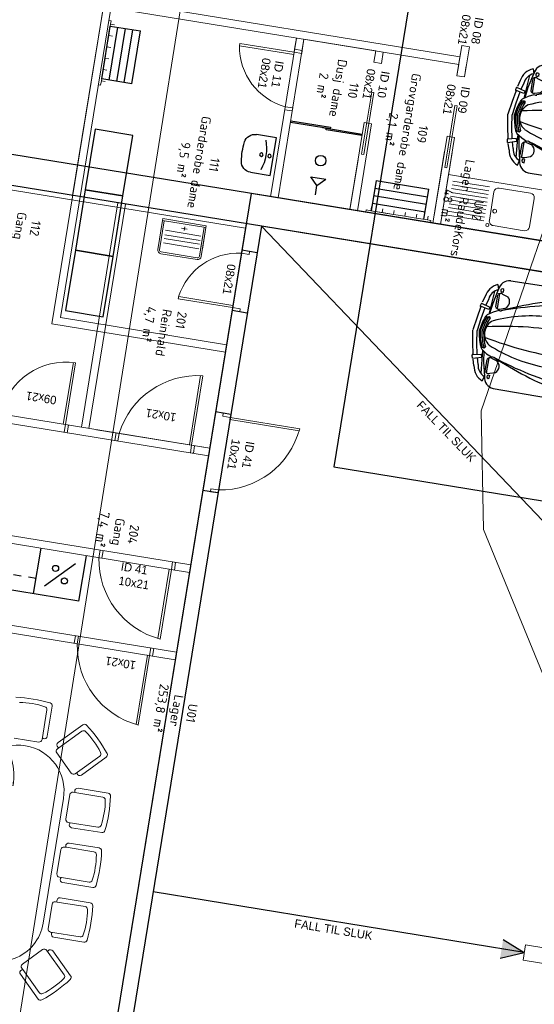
# Model space of a CAD drawing. Header units: metres. Extents: x 0 to 385757, y 0 to 6885278.
# Tile 62 of 108: x 308675 to 308682, y 6884457 to 6884470. Entities that reach past the tile are written whole.
import ezdxf

# ---------------------------------------------------------------- set-up
doc = ezdxf.new("R2010")
doc.units = ezdxf.units.M
doc.linetypes.add('DASHED', pattern=[19.05, 12.7, -6.35])
for name, color, linetype in [('01-Raude Kors', 21, 'Continuous'), ('1', 1, 'Continuous'), ('A315S', 150, 'Continuous'), ('Biler', 252, 'Continuous'), ('Innredning', 174, 'Continuous'), ('RP_SYMBOLER', 7, 'Continuous'), ('teikne', 7, 'Continuous'), ('Tekst', 250, 'Continuous')]:
    doc.layers.add(name, color=color, linetype=linetype)
for name, color, linetype, lineweight in [('315-Utstyr for sanitærinstallasjoner', 150, 'Continuous', 9), ('_Hjelpelinjer', 7, 'Continuous', 0), ('Doors', 5, 'Continuous', 20), ('Fittings_ Innréttingar', 8, 'Continuous', 15), ('HREINL', 8, 'Continuous', 15), ('inside wall', 1, 'Continuous', 20), ('K--DI---Høydekurve-KURVE', 8, 'Continuous', 9), ('K--DI---Mønelinje-HUSDIV', 8, 'Continuous', 9)]:
    doc.layers.add(name, color=color, linetype=linetype, lineweight=lineweight)
doc.styles.get("Standard").update_dxf_attribs({"font": 'isocpeur.ttf'})
doc.dimstyles.new('Civil Tools', dxfattribs={"dimtxt": 2.5, "dimasz": 3, "dimexe": 0, "dimexo": 0, "dimgap": 2, "dimtad": 1, "dimdec": 0, "dimzin": 0, "dimdsep": 46, "dimtxsty": 'Standard', "dimblk1": 'OBLIQUE', "dimblk2": 'OBLIQUE', "dimsah": 1, "dimtsz": 1.5, "dimcen": 4, "dimadec": 0, "dimazin": 0, "dimtfac": 1, "dimtdec": 4, "dimtix": 1, "dimtmove": 0, "dimatfit": 3, "dimfxl": 1, "dimtolj": 1, "dimtzin": 0, "dimarcsym": 0})

# ---------------------------------------------------------------- blocks, each defined once
blk = doc.blocks.new('servm')
at = {"layer": 'A315S', "ltscale": 2}
for p, q in [((-250, -263), (-250, 0)), ((-250, 0), (250, 0)), ((250, 0), (250, -263))]:
    blk.add_line(p, q, dxfattribs=at)
at = {"layer": 'A315S'}
for centre in [(0, -50), (0, -158)]:
    blk.add_circle(centre, 22.5, dxfattribs=at)
blk.add_arc((1, -657), 560, 69.542, 110.458, dxfattribs=at)
at = {"layer": 'A315S', "ltscale": 2}
for centre, radius, start, end in [((-110, -263), 140, 180, 262.6195), ((110, -263), 140, 277.5528, 0), ((-1, 576), 986, 262.6195, 277.5528)]:
    blk.add_arc(centre, radius, start, end, dxfattribs=at)
blk = doc.blocks.new('innerdør 80')
at = {"layer": 'Doors', "color": 5}
for p, q in [((0, 800), (0, 760)), ((100, 800), (0, 800)), ((100, 760), (100, 800)), ((0, 760), (100, 760)), ((0, 40), (100, 40)), ((0, 0), (0, 40)), ((100, 0), (0, 0)), ((100, 70), (100, 40)), ((819, 70), (100, 70)), ((100, 40), (100, 0)), ((100, 40), (820, 40)), ((820, 40), (819, 70))]:
    blk.add_line(p, q, dxfattribs=at)
blk.add_arc((11, -53), 818, 8.638, 83.755, dxfattribs=at)
blk = doc.blocks.new('1Etasje')
at = {"layer": 'RP_SYMBOLER'}
h = blk.add_hatch(color=256, dxfattribs=at)
h.paths.add_polyline_path([(68749.2, 492215.7), (68749.2, 491915.7), (68624.2, 491915.7)])
h.paths.add_polyline_path([(68749.2, 491915.7), (68749.2, 492215.7), (68874.2, 491915.7)])
for p, q in [((59539.2, 501336), (59539.2, 487298.1)), ((59939.2, 501336), (59939.2, 487298.1)), ((59539.2, 496195.6), (59539.2, 487098.1)), ((58539.1, 487880.6), (58539.1, 488405.6)), ((58559.1, 488405.6), (58559.1, 487930.6)), ((58519.1, 487455.6), (58519.1, 487980.6)), ((58519.1, 487980.6), (58539.1, 487980.6)), ((58539.1, 487980.6), (58539.1, 487455.6)), ((58559.1, 487930.6), (58539.1, 487930.6)), ((59939.2, 487298.1), (76139.2, 487298.1)), ((60289.2, 487298.1), (60289.2, 487098.1)), ((61089.2, 487298.1), (61089.2, 487098.1)), ((62429, 487298.1), (62429, 487098.1)), ((63469, 487298.1), (63469, 487098.1)), ((59539.2, 487098.1), (76139.2, 487098.1))]:
    blk.add_line(p, q)
at = {"color": 32}
for p, q in [((59509.2, 489381.9), (59109.2, 489381.9)), ((59109.2, 488681.9), (59109.2, 489381.9)), ((59209.2, 488681.9), (59209.2, 489381.9)), ((59309.2, 488681.9), (59309.2, 489381.9)), ((59409.2, 488681.9), (59409.2, 489381.9)), ((59109.2, 488681.9), (59509.2, 488681.9)), ((57675.9, 484928.4), (57675.9, 485328.4)), ((58375.9, 485328.4), (57675.9, 485328.4)), ((58375.9, 485228.4), (57675.9, 485228.4)), ((58375.9, 485328.4), (58375.9, 484928.4)), ((58375.9, 485128.4), (57675.9, 485128.4)), ((58375.9, 485028.4), (57675.9, 485028.4)), ((58375.9, 484928.4), (57675.9, 484928.4))]:
    blk.add_line(p, q, dxfattribs=at)
at = {"layer": 'A315S'}
for p, q in [((59298.4, 487930.6), (59198.4, 488030.6)), ((59198.4, 487830.6), (59198.4, 488030.6)), ((59298.4, 487930.6), (59198.4, 488030.6)), ((59198.4, 487830.6), (59198.4, 488030.6)), ((59298.4, 487930.6), (59198.4, 487830.6)), ((59419.2, 487930.6), (59298.4, 487930.6))]:
    blk.add_line(p, q, dxfattribs=at)
blk.add_circle((58969.2, 487925.6), 68.9, dxfattribs=at)
blk.add_circle((58969.2, 487925.6), 68.9, dxfattribs=at)
at = {"layer": 'Doors', "color": 5}
for p, q in [((58798.1, 489570.6), (57978.1, 489570.6)), ((57978.1, 489570.6), (57978.1, 489540.6)), ((58798.1, 489540.6), (57978.1, 489540.6)), ((58798.1, 489570.6), (58798.1, 489540.6)), ((58798.1, 488470.6), (57978.1, 488470.6)), ((57978.1, 488470.6), (57978.1, 488440.6)), ((58798.1, 488440.6), (57978.1, 488440.6)), ((58798.1, 488470.6), (58798.1, 488440.6)), ((62469, 487298.1), (62469, 488218.1)), ((62499, 488214.7), (62499, 487298.1)), ((62429, 487298.1), (62429, 487198.1)), ((62469, 487298.1), (62429, 487298.1)), ((62429, 487198.1), (62429, 487298.1)), ((62499, 487298.1), (62469, 487298.1)), ((62469, 487198.1), (62469, 487298.1)), ((63429, 487198.1), (63429, 487298.1)), ((63429, 487298.1), (63469, 487298.1)), ((63469, 487198.1), (63469, 487298.1)), ((62429, 487198.1), (62469, 487198.1)), ((63469, 487198.1), (63429, 487198.1)), ((64554.2, 486898.1), (64454.2, 486898.1)), ((64454.2, 486898.1), (64454.2, 486858.1)), ((64454.2, 486898.1), (64554.2, 486898.1)), ((64554.2, 486858.1), (64554.2, 486898.1)), ((64454.2, 486858.1), (64554.2, 486858.1)), ((64554.2, 486858.1), (65474.2, 486858.1)), ((65470.8, 486828.1), (64554.2, 486828.1)), ((64454.2, 485938.1), (64554.2, 485938.1)), ((64454.2, 485898.1), (64554.2, 485898.1)), ((64554.2, 485938.1), (64554.2, 485898.1))]:
    blk.add_line(p, q, dxfattribs=at)
for centre, start, end in [((62365.2, 487148.9), 7.98257, 84.45519), ((64405, 486961.9), 277.98257, 354.45519)]:
    blk.add_arc(centre, 1074.2, start, end, dxfattribs=at)
at = {"layer": 'Fittings_ Innréttingar'}
for p, q in [((67570.3, 486511.4), (67570.3, 486112.6)), ((68092.4, 486112.6), (68092.4, 486511.4)), ((68295.3, 486511.4), (68295.3, 486112.6)), ((68817.4, 486112.6), (68817.4, 486511.4)), ((69020.3, 486511.4), (69020.3, 486112.6)), ((69542.4, 486112.6), (69542.4, 486511.4)), ((67392.7, 486128.6), (67110.7, 486410.6)), ((67631.2, 486081.8), (67631.2, 486451.7)), ((68031.5, 486451.7), (68031.5, 486058.3)), ((68356.2, 486081.8), (68356.2, 486451.7)), ((68756.5, 486451.7), (68756.5, 486058.3)), ((69081.2, 486081.8), (69081.2, 486451.7)), ((69481.5, 486451.7), (69481.5, 486058.3)), ((69720, 486128.6), (70002, 486410.6)), ((67109.8, 486325.3), (67388, 486047.1)), ((70002.8, 486325.3), (69724.7, 486047.1)), ((66741.5, 486041.4), (67023.5, 485759.4)), ((67088.4, 485780.7), (66826.8, 486042.3)), ((67388, 485994.1), (67158, 485764.1)), ((67631.2, 486058.3), (67631.2, 486081.8)), ((67994, 486020.8), (67668.7, 486020.8)), ((68356.2, 486058.3), (68356.2, 486081.8)), ((68719, 486020.8), (68393.7, 486020.8)), ((69081.2, 486058.3), (69081.2, 486081.8)), ((69444, 486020.8), (69118.7, 486020.8)), ((69724.7, 485994.1), (69954.7, 485764.1)), ((70024.3, 485780.7), (70285.9, 486042.3)), ((70371.2, 486041.4), (70089.2, 485759.4)), ((69381.3, 485945.8), (67731.3, 485945.8)), ((67105, 485764.1), (67088.4, 485780.7)), ((70007.7, 485764.1), (70024.3, 485780.7)), ((66964.5, 485606.9), (66565.7, 485606.9)), ((66625.4, 485546), (67018.8, 485546)), ((67056.3, 485508.5), (67056.3, 485183.2))]:
    blk.add_line(p, q, dxfattribs=at)
for centre, radius, start, end in [((67607.8, 486511.4), 37.5, 97.17721, 180), ((67831.3, 484736), 1827, 82.82279, 97.17721), ((68054.9, 486511.4), 37.5, 0, 82.82279), ((68332.8, 486511.4), 37.5, 97.17721, 180), ((68556.3, 484736), 1827, 82.82279, 97.17721), ((68779.9, 486511.4), 37.5, 0, 82.82279), ((69057.8, 486511.4), 37.5, 97.17721, 180), ((69281.3, 484736), 1827, 82.82279, 97.17721), ((69504.9, 486511.4), 37.5, 0, 82.82279), ((68181.5, 484970.6), 1827, 127.82279, 142.17721), ((67084.2, 486384.1), 37.5, 45, 127.82279), ((67668.7, 486451.7), 37.5, 98.99689, 180), ((67831.3, 485424.5), 1077.5, 81.00311, 98.99689), ((67994, 486451.7), 37.5, 0, 81.00311), ((68393.7, 486451.7), 37.5, 98.99689, 180), ((68556.3, 485424.5), 1077.5, 81.00311, 98.99689), ((68719, 486451.7), 37.5, 0, 81.00311), ((69118.7, 486451.7), 37.5, 98.99689, 180), ((69281.3, 485424.5), 1077.5, 81.00311, 98.99689), ((69444, 486451.7), 37.5, 0, 81.00311), ((70028.5, 486384.1), 37.5, 52.17721, 135), ((68931.1, 484970.6), 1827, 37.82279, 52.17721), ((67694.7, 485457.4), 1077.5, 126.00311, 143.99689), ((67083.3, 486298.8), 37.5, 45, 126.00311), ((70029.3, 486298.8), 37.5, 53.99689, 135), ((69418, 485457.4), 1077.5, 36.00311, 53.99689), ((67366.2, 486102.1), 37.5, 300.53019, 45), ((69746.5, 486102.1), 37.5, 135, 239.46981), ((66768, 486067.9), 37.5, 142.17721, 225), ((66853.3, 486068.8), 37.5, 143.99689, 225), ((67351.9, 486126.4), 65.6, 287.3427, 300.53019), ((67361.5, 486020.6), 37.5, 315, 45), ((67607.8, 486112.6), 37.5, 180, 284.46981), ((67600.7, 486139.9), 65.6, 284.46981, 297.6573), ((67668.7, 486058.3), 37.5, 180, 270), ((67994, 486058.3), 37.5, 270, 0), ((68061.9, 486139.9), 65.6, 242.3427, 255.53019), ((68054.9, 486112.6), 37.5, 255.53019, 0), ((68332.8, 486112.6), 37.5, 180, 284.46981), ((68325.7, 486139.9), 65.6, 284.46981, 297.6573), ((68393.7, 486058.3), 37.5, 180, 270), ((68719, 486058.3), 37.5, 270, 0), ((68786.9, 486139.9), 65.6, 242.3427, 255.53019), ((68779.9, 486112.6), 37.5, 255.53019, 0), ((69057.8, 486112.6), 37.5, 180, 284.46981), ((69050.7, 486139.9), 65.6, 284.46981, 297.6573), ((69118.7, 486058.3), 37.5, 180, 270), ((69444, 486058.3), 37.5, 270, 0), ((69511.9, 486139.9), 65.6, 242.3427, 255.53019), ((69504.9, 486112.6), 37.5, 255.53019, 0), ((69751.2, 486020.6), 37.5, 135, 225), ((69760.8, 486126.4), 65.6, 239.46981, 252.6573), ((70259.3, 486068.8), 37.5, 315, 36.00311), ((70344.7, 486067.9), 37.5, 315, 37.82279), ((67731.3, 485345.8), 600, 90, 270), ((69381.3, 485345.8), 600, 270, 90), ((67050, 485785.9), 37.5, 225, 329.46981), ((67025.8, 485800.2), 65.6, 329.46981, 342.6573), ((67131.5, 485790.6), 37.5, 225, 315), ((69981.2, 485790.6), 37.5, 225, 315), ((70086.9, 485800.2), 65.6, 197.3427, 210.53019), ((70062.7, 485785.9), 37.5, 210.53019, 315), ((66565.7, 485569.4), 37.5, 90, 172.82279), ((66964.5, 485569.4), 37.5, 345.53019, 90), ((68341.2, 485345.8), 1827, 172.82279, 187.17721), ((67652.7, 485345.8), 1077.5, 171.00311, 188.99689), ((66625.4, 485508.5), 37.5, 90, 171.00311), ((66937.3, 485576.4), 65.6, 332.3427, 345.53019), ((67018.8, 485508.5), 37.5, 0, 90)]:
    blk.add_arc(centre, radius, start, end, dxfattribs=at)
at = {"layer": 'HREINL'}
for p, q in [((58879.4, 489605.6), (58879.4, 490970.6)), ((59007, 490759.8), (59384, 490759.8)), ((58947, 490287.7), (58947, 490699.8)), ((58947, 490287.7), (58947, 490699.8)), ((59444, 490699.8), (59444, 490287.7)), ((58954, 489674.6), (58954, 490159.2)), ((59004, 489674.6), (59004, 490159.2)), ((59007, 490227.7), (59384, 490227.7)), ((59007, 490227.7), (59384, 490227.7)), ((59054, 489674.6), (59054, 490159.2)), ((59104, 489674.6), (59104, 490159.2)), ((59154, 489674.6), (59154, 490159.2)), ((59204, 489674.6), (59204, 490159.2)), ((59254, 489674.6), (59254, 490159.2)), ((59304, 489674.6), (59304, 490159.2)), ((59354, 489674.6), (59354, 490159.2)), ((59404, 489674.6), (59404, 490159.2)), ((58879.4, 489605.6), (59539.2, 489605.6)), ((58879.4, 489505.6), (59539.2, 489505.6)), ((58879.4, 488405.6), (59539.2, 488405.6))]:
    blk.add_line(p, q, dxfattribs=at)
for points in [[(59539.2, 489471.4), (59509.2, 489471.4), (59509.2, 489427.6), (59459.2, 489427.6), (59509.2, 489427.6), (59509.2, 489277.6), (59459.2, 489277.6), (59509.2, 489277.6), (59509.2, 489127.6), (59459.2, 489127.6), (59509.2, 489127.6), (59509.2, 488977.6), (59459.2, 488977.6), (59509.2, 488977.6), (59509.2, 488827.6), (59459.2, 488827.6), (59509.2, 488827.6), (59509.2, 488677.6), (59459.2, 488677.6), (59509.2, 488677.6), (59509.2, 488977.6), (59459.2, 488977.6), (59509.2, 488977.6), (59509.2, 488677.6), (59459.2, 488677.6), (59509.2, 488677.6), (59509.2, 488618.1), (59539.2, 488618.1)], [(57607.1, 484898.4), (57607.1, 484928.4), (57650.9, 484928.4), (57650.9, 484978.4), (57650.9, 484928.4), (57800.9, 484928.4), (57800.9, 484978.4), (57800.9, 484928.4), (57950.9, 484928.4), (57950.9, 484978.4), (57950.9, 484928.4), (58100.9, 484928.4), (58100.9, 484978.4), (58100.9, 484928.4), (58250.9, 484928.4), (58250.9, 484978.4), (58250.9, 484928.4), (58400.9, 484928.4), (58400.9, 484978.4), (58400.9, 484928.4), (58100.9, 484928.4), (58100.9, 484978.4), (58100.9, 484928.4), (58400.9, 484928.4), (58400.9, 484978.4), (58400.9, 484928.4), (58460.4, 484928.4), (58460.4, 484898.4)]]:
    blk.add_lwpolyline(points, dxfattribs=at)
for centre, radius in [((59254, 490277.7), 25), ((59254, 490277.7), 25), ((59449, 490211.9), 20)]:
    blk.add_circle(centre, radius, dxfattribs=at)
for centre, start, end in [((59007, 490699.8), 90, 180), ((59007, 490699.8), 90, 180), ((59384, 490699.8), 0, 90), ((59007, 490287.7), 180, 270), ((59007, 490287.7), 180, 270), ((59384, 490287.7), 270, 0)]:
    blk.add_arc(centre, 60, start, end, dxfattribs=at)
at = {"layer": 'Innredning'}
for p, q in [((65154, 485731.4), (64554.2, 485731.4)), ((65030.9, 485254.6), (64677.4, 485608.1)), ((65154, 485731.4), (65154, 483901.4)), ((65154, 485131.4), (64554.2, 485131.4))]:
    blk.add_line(p, q, dxfattribs=at)
at = {"layer": 'Innredning', "linetype": 'DASHED'}
blk.add_line((64954.1, 485131.4), (64954.1, 483301.4), dxfattribs=at)
at = {"layer": 'Innredning'}
for points in [[(59039.2, 484948.4), (59839.2, 484948.4), (59839.2, 485448.4), (59039.2, 485448.4)], [(59839.2, 484948.4), (60639.2, 484948.4), (60639.2, 485448.4), (59839.2, 485448.4)], [(60639.2, 484948.4), (61439.2, 484948.4), (61439.2, 485448.4), (60639.2, 485448.4)]]:
    blk.add_lwpolyline(points, close=True, dxfattribs=at)
for centre in [(64924.9, 485502.1), (64783.5, 485360.6)]:
    blk.add_circle(centre, 40, dxfattribs=at)
at = {"layer": 'inside wall'}
for p, q in [((57189.2, 489605.6), (57588.1, 489605.6)), ((57189.2, 489605.6), (57588.1, 489605.6)), ((57189.2, 489505.6), (57189.2, 489605.6)), ((57439.2, 489605.6), (57588.1, 489605.6)), ((57588.1, 489505.6), (57588.1, 489605.6)), ((58388.1, 489605.6), (59539.2, 489605.6)), ((58388.1, 489505.6), (58388.1, 489605.6)), ((58588.1, 489605.6), (59539.2, 489605.6)), ((57189.2, 489505.6), (57588.1, 489505.6)), ((57289.2, 489505.6), (57588.1, 489505.6)), ((57339.2, 484898.4), (57339.2, 489505.6)), ((57439.2, 488505.6), (57439.2, 489505.6)), ((57439.2, 489505.6), (57588.1, 489505.6)), ((58388.1, 489505.6), (59539.2, 489505.6)), ((58588.1, 489505.6), (59539.2, 489505.6)), ((59139.2, 489505.6), (59439.2, 489505.6)), ((59439.2, 489505.6), (59300.2, 489505.6)), ((57439.2, 484898.4), (57439.2, 488505.6)), ((57439.2, 488505.6), (57588.1, 488505.6)), ((57588.1, 488405.6), (57588.1, 488505.6)), ((58388.1, 488505.6), (59539.2, 488505.6)), ((58388.1, 488405.6), (58388.1, 488505.6)), ((57439.2, 487455.6), (57439.2, 488405.6)), ((57439.2, 488405.6), (57588.1, 488405.6)), ((58388.1, 488405.6), (59539.2, 488405.6)), ((57439.2, 487455.6), (57588.1, 487455.6)), ((57439.2, 487455.6), (59539.2, 487455.6)), ((57588.1, 487355.6), (57588.1, 487455.6)), ((57588.1, 487355.6), (57588.1, 487455.6)), ((58388.1, 487355.6), (58388.1, 487455.6)), ((57439.2, 487355.6), (57588.1, 487355.6)), ((57439.2, 487355.6), (59539.2, 487355.6)), ((61089.2, 487098.1), (61089.2, 487198.1)), ((61539.2, 487098.1), (61539.2, 484898.4)), ((61639.2, 487098.1), (61639.2, 484798.4)), ((64454.2, 483201.4), (64454.2, 487098.1)), ((64554.2, 483301.4), (64554.2, 487098.1)), ((54949.2, 484898.4), (61539.2, 484898.4)), ((54949.2, 484798.4), (61639.2, 484798.4)), ((54949.2, 484798.4), (59940, 484798.4))]:
    blk.add_line(p, q, dxfattribs=at)
at = {"layer": 'RP_SYMBOLER'}
for p, q in [((59939.2, 487298.1), (63649.2, 492215.7)), ((68624.2, 491915.7), (68749.2, 492215.7)), ((68749.2, 492215.7), (68749.2, 487298.1)), ((68749.2, 492215.7), (68749.2, 491915.7)), ((68749.2, 492215.7), (68749.2, 491915.7)), ((68874.2, 491915.7), (68749.2, 492215.7))]:
    blk.add_line(p, q, dxfattribs=at)
at = {"layer": 'RP_SYMBOLER', "lineweight": 9}
blk.add_lwpolyline([(68649.2, 500215.7), (68849.2, 500215.7), (68849.2, 492215.7), (68649.2, 492215.7)], close=True, dxfattribs=at)
at = {"linetype": 'DASHED', "rotation": 270}
blk.add_blockref('innerdør 80', (57588.1, 487455.6), dxfattribs=at)
at = {"linetype": 'DASHED', "xscale": -1, "rotation": 90}
blk.add_blockref('innerdør 80', (61089.2, 487198.1), dxfattribs=at)
at = {"layer": 'teikne', "xscale": -1}
blk.add_blockref('servm', (59017.2, 487305.6), dxfattribs=at)
at = {"layer": 'Doors', "color": 5, "char_height": 110, "attachment_point": 1}
for s, insert, width in [('{\\fComic Sans MS|b0|i0|c0|p66;ID 08}', (56788.8, 489730.4), 444.552), ('{\\fComic Sans MS|b0|i0|c0|p66;ID 09}', (57710, 489701.4), 444.552), ('{\\fComic Sans MS|b0|i0|c0|p66;08x21}', (56780, 489560), 286.702), ('{\\fComic Sans MS|b0|i0|c0|p66;08x21}', (57710, 489513.1), 286.702), ('{\\fComic Sans MS|b0|i0|c0|p66;ID 10}', (57680, 488631.4), 444.552), ('{\\fComic Sans MS|b0|i0|c0|p66;08x21}', (57680, 488443.1), 286.702), ('\\fComic Sans MS|b0|i0;ID 41', (62737.7, 487663.5), 444.552), ('\\fComic Sans MS|b0|i0;10x21', (62737.7, 487475.2), 286.702), ('{\\fComic Sans MS|b0|i0|c0|p66;ID 11}', (57770, 487243.4), 444.552), ('{\\fComic Sans MS|b0|i0|c0|p66;08x21}', (57761.2, 487070), 286.702), ('{\\fComic Sans MS|b0|i0|c0|p66;08x21}', (60491.2, 487050), 286.702)]:
    blk.add_mtext(s, dxfattribs=dict(at, insert=insert, width=width))
at = {"layer": 'Doors', "color": 5, "char_height": 110, "attachment_point": 1, "rotation": 90}
for s, insert, width in [('\\fComic Sans MS|b0|i0;ID 41', (64561.9, 486201), 444.552), ('\\fComic Sans MS|b0|i0;10x21', (64750.2, 486201), 286.702)]:
    blk.add_mtext(s, dxfattribs=dict(at, insert=insert, width=width))
at = {"layer": 'RP_SYMBOLER', "char_height": 110, "width": 1033.353, "attachment_point": 1}
for insert, rotation in [((61841.4, 489736.6), 53.2129), ((68799.2, 489189.7), 90)]:
    blk.add_mtext('\\fComic Sans MS|b0|i0;FALL TIL SLUK', dxfattribs=dict(at, insert=insert, rotation=rotation))
at = {"layer": 'Tekst', "char_height": 120, "attachment_point": 1}
for s, width, insert in [('\\pxqc;109\\PGrovgarderobe dame\\P2,1 m{\\H1.08333x;²}', 1790.391, (57521.2, 489243)), ('\\pxqc;110\\PDusj dame\\P2 m{\\H1.08333x;²}', 955.874, (57520, 488260)), ('\\pxqc;111\\PGarderobe dame\\P9,5 m{\\H1.08333x;²}', 2010, (58241.2, 486622.5)), ('\\pxqc;112\\PGang\\P19 m{\\H1.08333x;²}', 944.444, (59970, 484445.4))]:
    blk.add_mtext_dynamic_manual_height_columns(s, width=width, gutter_width=500, heights=[0], dxfattribs=dict(at, insert=insert))
blk = doc.blocks.new('CAR08')
at = {"ltscale": 3}
for p, q in [((1040, 2121), (1761, 2125)), ((2094, 1910), (2098, 2097)), ((2098, 2097), (2129, 2108)), ((2126, 2095), (2109, 2092)), ((2109, 2092), (2113, 1910)), ((2129, 2108), (2126, 2095)), ((2138, 2065), (2126, 2095)), ((2129, 2108), (2157, 2159)), ((2157, 2159), (2138, 2065)), ((2149, 2049), (2743, 2090)), ((2151, 2020), (2776, 2060)), ((2743, 2090), (3321, 2092)), ((2756, 2060), (2792, 1917)), ((2776, 2060), (3281, 2067)), ((2776, 2060), (2810, 1917)), ((3281, 2067), (3311, 2066)), ((3311, 2066), (3435, 2013)), ((3314, 2092), (3341, 2069)), ((3336, 2070), (3395, 2042)), ((3571, 2156), (3753, 2158)), ((3669, 2129), (3857, 2126)), ((3753, 2158), (3925, 2149)), ((3857, 2126), (3966, 2114)), ((3925, 2149), (4031, 2135)), ((3966, 2114), (4063, 2095)), ((4031, 2135), (4109, 2119)), ((4063, 2095), (4156, 2064)), ((4109, 2119), (4176, 2093)), ((4156, 2064), (4212, 2039)), ((4176, 2093), (4233, 2062)), ((4233, 2062), (4299, 2014)), ((852, 1950), (828, 1646)), ((861, 1797), (902, 1981)), ((883, 2045), (902, 1981)), ((922, 1931), (923, 1734)), ((963, 1930), (1035, 1906)), ((967, 1994), (969, 1956)), ((1968, 1930), (1889, 1406)), ((1900, 2014), (1922, 2030)), ((1922, 2030), (2098, 2045)), ((2096, 2017), (1928, 2010)), ((1966, 1934), (1969, 1403)), ((1997, 1923), (2096, 1937)), ((2109, 2052), (2109, 2052)), ((2111, 2046), (2135, 2048)), ((2134, 2019), (2111, 2018)), ((2112, 1939), (2130, 1942)), ((2130, 1942), (2152, 1942)), ((2134, 2019), (2151, 2019)), ((2135, 2048), (2149, 2048)), ((2149, 2049), (2149, 2049)), ((2152, 1941), (2718, 1969)), ((2854, 1970), (3384, 1974)), ((3417, 1940), (3374, 1934)), ((3395, 2042), (3448, 2018)), ((3419, 1932), (3419, 1940)), ((3430, 1925), (3419, 1932)), ((3450, 2018), (3488, 2005)), ((3456, 1959), (3475, 1969)), ((3475, 1969), (3495, 1977)), ((3488, 2005), (3540, 2002)), ((3495, 1977), (3623, 1984)), ((3540, 2002), (3621, 2000)), ((3693, 1931), (3543, 1924)), ((3622, 2001), (3761, 1997)), ((3623, 1984), (3783, 1982)), ((3838, 1948), (3693, 1931)), ((3761, 1997), (3943, 1981)), ((3783, 1982), (3841, 1977)), ((3877, 1961), (3838, 1948)), ((3841, 1977), (3875, 1972)), ((3877, 1969), (3877, 1961)), ((3943, 1981), (4093, 1965)), ((4093, 1965), (4212, 1949)), ((4270, 2005), (4212, 2039)), ((4212, 1949), (4245, 1942)), ((4245, 1942), (4318, 1927)), ((4270, 2005), (4315, 1964)), ((4299, 2014), (4327, 1982)), ((4315, 1964), (4346, 1928)), ((4337, 1971), (4374, 1882)), ((4360, 2011), (4346, 1961)), ((744, 1865), (719, 1784)), ((794, 1841), (771, 1753)), ((900, 1907), (900, 1756)), ((2020, 1895), (2015, 1406)), ((2025, 1904), (2050, 1896)), ((2050, 1896), (2047, 1406)), ((2083, 1830), (2079, 1409)), ((2142, 1888), (2265, 1875)), ((2297, 1828), (2294, 1406)), ((2307, 1861), (2305, 1403)), ((2307, 1861), (4018, 1882)), ((2768, 1927), (2777, 1898)), ((2792, 1917), (2777, 1898)), ((2777, 1898), (2825, 1900)), ((2810, 1917), (2825, 1900)), ((2836, 1917), (2845, 1900)), ((3462, 1921), (3430, 1925)), ((3543, 1924), (3462, 1921)), ((3814, 1817), (3944, 1827)), ((3832, 1800), (3922, 1807)), ((4018, 1882), (4020, 1410)), ((4018, 1882), (4020, 1410)), ((4031, 1882), (4376, 1882)), ((4031, 1882), (4033, 1408)), ((4318, 1927), (4351, 1912)), ((4336, 1867), (4346, 1876)), ((4336, 1867), (4338, 1408)), ((4338, 1830), (4358, 1830)), ((4346, 1928), (4360, 1906)), ((4346, 1874), (4356, 1873)), ((4356, 1873), (4362, 1861)), ((4360, 1906), (4374, 1882)), ((4362, 1861), (4362, 1730)), ((4374, 1882), (4376, 1882)), ((4376, 1882), (4376, 1882)), ((4376, 1881), (4376, 1408)), ((4393, 1834), (4401, 1719)), ((708, 1714), (682, 1579)), ((710, 1772), (700, 1734)), ((700, 1734), (708, 1714)), ((817, 1705), (702, 1730)), ((710, 1772), (827, 1738)), ((762, 1717), (733, 1566)), ((810, 1636), (882, 1684)), ((827, 1738), (817, 1705)), ((841, 1658), (861, 1797)), ((882, 1684), (952, 1716)), ((952, 1716), (968, 1710)), ((955, 1732), (1027, 1754)), ((968, 1710), (985, 1714)), ((1632, 1736), (1941, 1760)), ((3771, 1758), (3774, 1407)), ((3795, 1755), (3797, 1407)), ((3967, 1747), (3971, 1408)), ((3993, 1764), (3995, 1406)), ((4338, 1767), (4358, 1765)), ((4344, 1722), (4338, 1728)), ((4356, 1720), (4344, 1722)), ((4362, 1730), (4356, 1720)), ((4376, 1674), (4399, 1674)), ((4401, 1719), (4401, 1408)), ((4462, 1770), (4470, 1593)), ((682, 1579), (655, 1408)), ((733, 1566), (711, 1407)), ((787, 1603), (810, 1636)), ((787, 1603), (836, 1614)), ((836, 1614), (852, 1598)), ((4376, 1643), (4399, 1645)), ((4470, 1593), (4470, 1408)), ((4050, 1466), (4054, 1471)), ((4315, 1465), (4050, 1466)), ((4054, 1471), (4313, 1473)), ((4313, 1473), (4321, 1466)), ((682, 1235), (655, 1406)), ((733, 1248), (711, 1407)), ((1968, 884), (1889, 1408)), ((1966, 880), (1969, 1411)), ((2020, 919), (2015, 1408)), ((2050, 919), (2047, 1408)), ((2083, 984), (2079, 1405)), ((2297, 986), (2294, 1408)), ((2307, 953), (2305, 1411)), ((3771, 1057), (3774, 1407)), ((3795, 1060), (3797, 1407)), ((3967, 1067), (3971, 1407)), ((3993, 1050), (3995, 1408)), ((4018, 932), (4020, 1405)), ((4018, 932), (4020, 1405)), ((4031, 932), (4033, 1406)), ((4315, 1349), (4050, 1348)), ((4050, 1348), (4054, 1343)), ((4054, 1343), (4313, 1341)), ((4313, 1341), (4321, 1348)), ((4336, 948), (4338, 1406)), ((4376, 934), (4376, 1406)), ((4401, 1095), (4401, 1406)), ((4470, 1222), (4470, 1406)), ((708, 1100), (682, 1235)), ((762, 1097), (733, 1248)), ((787, 1211), (836, 1201)), ((787, 1211), (810, 1178)), ((810, 1178), (882, 1130)), ((852, 865), (828, 1168)), ((836, 1201), (852, 1216)), ((4376, 1171), (4399, 1169)), ((4462, 1045), (4470, 1222)), ((700, 1081), (708, 1100)), ((710, 1042), (700, 1081)), ((817, 1109), (702, 1084)), ((710, 1042), (827, 1076)), ((744, 950), (719, 1030)), ((794, 973), (771, 1061)), ((827, 1076), (817, 1109)), ((841, 1156), (861, 1017)), ((882, 1130), (952, 1098)), ((900, 907), (900, 1058)), ((922, 884), (923, 1080)), ((952, 1098), (968, 1104)), ((955, 1082), (1027, 1060)), ((968, 1104), (985, 1100)), ((1632, 1078), (1941, 1054)), ((4344, 1092), (4338, 1086)), ((4338, 1048), (4358, 1049)), ((4356, 1094), (4344, 1092)), ((4362, 1085), (4356, 1094)), ((4362, 954), (4362, 1085)), ((4376, 1140), (4399, 1140)), ((4393, 980), (4401, 1095)), ((861, 1017), (902, 833)), ((963, 884), (1035, 908)), ((2025, 910), (2050, 919)), ((2142, 926), (2265, 939)), ((2307, 953), (4018, 932)), ((2768, 887), (2777, 916)), ((2792, 898), (2777, 916)), ((2777, 916), (2825, 915)), ((2810, 898), (2825, 915)), ((2836, 897), (2845, 915)), ((3814, 997), (3944, 987)), ((3832, 1014), (3922, 1008)), ((4031, 932), (4376, 932)), ((4318, 887), (4351, 902)), ((4336, 948), (4346, 938)), ((4337, 843), (4374, 932)), ((4338, 984), (4358, 984)), ((4346, 940), (4356, 941)), ((4346, 886), (4360, 908)), ((4356, 941), (4362, 954)), ((4360, 908), (4374, 932)), ((4374, 932), (4376, 932)), ((4376, 932), (4376, 932)), ((883, 769), (902, 833)), ((967, 820), (969, 858)), ((1900, 800), (1922, 784)), ((1922, 784), (2135, 766)), ((2134, 795), (1928, 805)), ((1997, 891), (2130, 872)), ((2151, 794), (2776, 754)), ((2152, 873), (2718, 845)), ((2756, 754), (2792, 898)), ((2776, 754), (2810, 898)), ((2854, 845), (3384, 840)), ((3311, 748), (3435, 802)), ((3336, 744), (3395, 772)), ((3417, 875), (3374, 880)), ((3395, 772), (3448, 796)), ((3430, 890), (3419, 882)), ((3419, 882), (3419, 875)), ((3462, 893), (3430, 890)), ((3450, 796), (3488, 809)), ((3456, 855), (3475, 846)), ((3543, 890), (3462, 893)), ((3475, 846), (3495, 837)), ((3488, 809), (3540, 813)), ((3495, 837), (3623, 830)), ((3540, 813), (3621, 814)), ((3693, 883), (3543, 890)), ((3622, 814), (3761, 817)), ((3623, 830), (3783, 832)), ((3838, 866), (3693, 883)), ((3761, 817), (3943, 833)), ((3783, 832), (3841, 838)), ((3877, 853), (3838, 866)), ((3841, 838), (3875, 843)), ((3877, 845), (3877, 853)), ((3943, 833), (4093, 849)), ((4093, 849), (4212, 865)), ((4156, 751), (4212, 775)), ((4212, 865), (4245, 872)), ((4270, 809), (4212, 775)), ((4233, 752), (4299, 800)), ((4245, 872), (4318, 887)), ((4270, 809), (4315, 851)), ((4299, 800), (4327, 832)), ((4315, 851), (4346, 886)), ((4360, 803), (4346, 854)), ((1040, 693), (1761, 689)), ((2149, 765), (2743, 724)), ((2743, 724), (3321, 722)), ((2776, 754), (3281, 748)), ((3281, 748), (3311, 748)), ((3314, 722), (3341, 745)), ((3571, 659), (3753, 657)), ((3669, 685), (3857, 688)), ((3753, 657), (3925, 666)), ((3857, 688), (3966, 700)), ((3925, 666), (4031, 679)), ((3966, 700), (4063, 720)), ((4031, 679), (4109, 695)), ((4063, 720), (4156, 751)), ((4109, 695), (4176, 721)), ((4176, 721), (4233, 752))]:
    blk.add_line(p, q, dxfattribs=at)
for centre, radius, start, end in [((1052, 1971), 150, 94.599, 176.2423), ((1769, 1991), 134, 9.6533, 93.4888), ((3565, 1627), 529, 89.2995, 118.3046), ((3590, 1605), 530, 81.5026, 118.6732), ((967, 1836), 225, 111.7728, 172.7381), ((962, 1823), 169, 110.8767, 173.9747), ((940, 1889), 46.6, 60.7906, 145.577), ((953, 1978), 21.7, 47.5553, 296.2299), ((2833, -2405), 4516, 101.9129, 114.2021), ((2365, -2175), 4128, 95.5473, 109.5926), ((2013, 2003), 85.4, 175.7036, 282.8892), ((2728, 1930), 39.8, 355.3991, 104.2746), ((2697, 8442), 6544, 271.1159, 275.9022), ((2860, 1940), 33.4, 72.8533, 223.5396), ((3376, 1954), 21.6, 253.4306, 68.8661), ((3422, 1977), 37.9, 262.8713, 69.2957), ((4238, 1850), 156, 354.1122, 47.2068), ((4106, 1761), 357, 1.4082, 44.6052), ((978, 1833), 93.3, 302.1561, 51.8596), ((2513, 5870), 3980, 262.5587, 273.8077), ((2131, 1840), 49.5, 76.7429, 191.6358), ((2255, 1833), 43, 352.862, 76.1688), ((3822, 1766), 51.9, 99.5282, 189.0222), ((3922, 1759), 47.3, 344.5454, 89.6575), ((3920, 1757), 73.9, 5.1434, 70.3011), ((1719, -339), 2077, 92.3886, 113.2724), ((942, 1779), 48.7, 208.8365, 285.7588), ((3830, 1762), 37.6, 86.4942, 205.5364), ((1850, 1228), 1127, 160.5648, 170.873), ((1457, 1318), 709, 155.7366, 172.8111), ((1500, 1309), 731, 155.3661, 172.6003), ((1708, 1248), 925, 157.7776, 170.1159), ((1000, 1409), 189, 122.5995, 181.1045), ((1820, -3308), 4887, 88.9485, 101.7092), ((4299, 1413), 16.3, 333.765, 206.7096), ((1850, 1587), 1127, 189.127, 199.4352), ((1457, 1496), 709, 187.1889, 204.2634), ((1500, 1505), 731, 187.3997, 204.6339), ((1708, 1566), 925, 189.8841, 202.2224), ((1000, 1405), 189, 178.8955, 237.4005), ((1820, 6122), 4887, 258.2908, 271.0514), ((4299, 1401), 16.3, 153.2904, 26.235), ((1719, 3153), 2077, 246.7276, 267.6114), ((942, 1035), 48.7, 74.2412, 151.1635), ((2365, 4989), 4128, 250.4074, 264.4527), ((2833, 5219), 4516, 245.7979, 258.0871), ((978, 981), 93.3, 308.1404, 57.8439), ((3822, 1049), 51.9, 170.9778, 260.4718), ((3830, 1052), 37.6, 154.4636, 273.5058), ((3922, 1055), 47.3, 270.3425, 15.4546), ((3920, 1057), 73.9, 289.6989, 354.8566), ((4106, 1053), 357, 315.3948, 358.5918), ((967, 978), 225, 187.2619, 248.2272), ((962, 991), 169, 186.0253, 249.1233), ((2513, -3056), 3980, 86.1923, 97.4413), ((2131, 974), 49.5, 168.3642, 283.2571), ((2255, 981), 43, 283.8312, 7.138), ((2697, -5628), 6544, 84.0978, 88.8841), ((4238, 964), 156, 312.7932, 5.8878), ((940, 925), 46.6, 214.423, 299.2094), ((1052, 843), 150, 183.7577, 265.401), ((953, 836), 21.7, 63.7701, 312.4447), ((1769, 823), 134, 266.5112, 350.3467), ((2013, 811), 85.4, 77.1108, 184.2964), ((2728, 884), 39.8, 255.7254, 4.6009), ((2860, 874), 33.4, 136.4604, 287.1467), ((3376, 861), 21.6, 291.1339, 106.5694), ((3422, 837), 37.9, 290.7043, 97.1287), ((3565, 1188), 529, 241.6954, 270.7006), ((3590, 1209), 530, 241.3268, 278.4974)]:
    blk.add_arc(centre, radius, start, end, dxfattribs=at)
blk = doc.blocks.new('Kjeller56456456')
at = {"layer": '01-Raude Kors'}
for p, q in [((15176, 488738), (15176, 494738)), ((7176, 488738), (15176, 488738))]:
    blk.add_line(p, q, dxfattribs=at)
at = {"layer": 'Biler', "rotation": 90}
for p in [(11670, 489590), (14526, 489590)]:
    blk.add_blockref('CAR08', p, dxfattribs=at)
at = {"layer": 'Tekst', "char_height": 120, "attachment_point": 1}
for s, insert in [('\\pxqc;U02\\PLager RaudeKors\\P48 m{\\H1.08333x;²}', (10850, 490118)), ('\\pxqc;U01\\PLager \\P253,8 m{\\H1.08333x;²}', (17930, 487482))]:
    blk.add_mtext_dynamic_manual_height_columns(s, width=1440.64, gutter_width=500, heights=[0], dxfattribs=dict(at, insert=insert))
blk = doc.blocks.new('Innedør')
at = {"layer": 'Doors', "color": 5}
for p, q in [((-256424, -97064), (-256424, -97024)), ((-256424, -97024), (-256324, -97024)), ((-256324, -97064), (-256424, -97064)), ((-256324, -97024), (-256324, -97064)), ((-257243, -97854), (-256424, -97854)), ((-256424, -97854), (-256424, -97884)), ((-256424, -97884), (-257244, -97884)), ((-256324, -97884), (-256424, -97884)), ((-256424, -97884), (-256424, -97924)), ((-256424, -97924), (-256324, -97924)), ((-256324, -97924), (-256324, -97884))]:
    blk.add_line(p, q, dxfattribs=at)
blk.add_arc((-256363, -97903), 881, 93.9634, 178.7645, dxfattribs=at)
blk = doc.blocks.new('KIT-H04')
for p, q in [((-288, 0), (288, 0)), ((-288, -24), (-288, 0)), ((288, 0), (288, -24)), ((-288, -24), (-288, -408)), ((288, -24), (-288, -24)), ((-264, -24), (-264, -408)), ((48, -84), (-24, -84)), ((12, -60), (12, -108)), ((264, -408), (264, -24)), ((264, -24), (264, -312)), ((288, -24), (288, -312)), ((288, -408), (288, -24)), ((-228, -144), (240, -144)), ((240, -204), (-228, -204)), ((-228, -252), (240, -252)), ((240, -312), (-228, -312)), ((-240, -432), (240, -432)), ((-240, -456), (240, -456))]:
    blk.add_line(p, q)
for centre, radius, start, end in [((-240, -408), 48, 180, 270), ((-240, -408), 24, 180, 270), ((240, -408), 24, 270, 0), ((240, -408), 48, 270, 0)]:
    blk.add_arc(centre, radius, start, end)
blk = doc.blocks.new('Topetasje454466646')
for p, q in [((101447, 501736), (101447, 480138)), ((101847, 501336), (101847, 480538)), ((101847, 487298), (118047, 487298)), ((101847, 487098), (118047, 487098))]:
    blk.add_line(p, q)
at = {"layer": 'Doors', "color": 5}
for p, q in [((104817, 486898), (104917, 486898)), ((104817, 486858), (104817, 486898)), ((104917, 486898), (104817, 486898)), ((104917, 486898), (104917, 486858)), ((104817, 486858), (103897, 486858)), ((103901, 486828), (104817, 486828)), ((104817, 486828), (104817, 486858)), ((104917, 486858), (104817, 486858)), ((107617, 486798), (107517, 486798)), ((107517, 486798), (107517, 486758)), ((107517, 486798), (107617, 486798)), ((107617, 486758), (107617, 486798)), ((107517, 486758), (107617, 486758)), ((107617, 486758), (108537, 486758)), ((107617, 486728), (107617, 486758)), ((108534, 486728), (107617, 486728)), ((104817, 485858), (104817, 485898)), ((104917, 485898), (104817, 485898)), ((104917, 485898), (104917, 485858)), ((104917, 485858), (104817, 485858)), ((107517, 485798), (107517, 485758)), ((107517, 485798), (107617, 485798)), ((107517, 485758), (107617, 485758)), ((107617, 485758), (107617, 485798))]:
    blk.add_line(p, q, dxfattribs=at)
for centre, start, end in [((104967, 486962), 185.5448, 262.0174), ((107468, 486862), 277.9826, 354.4552)]:
    blk.add_arc(centre, 1074, start, end, dxfattribs=at)
at = {"layer": 'inside wall'}
for p, q in [((101907, 487098), (101907, 480538)), ((104817, 487098), (104817, 480598)), ((104817, 487098), (104817, 485598)), ((104917, 487098), (104917, 480598)), ((107517, 487098), (107517, 480598)), ((107617, 487098), (107617, 480598)), ((104817, 485498), (101847, 485498)), ((104817, 485398), (101847, 485398))]:
    blk.add_line(p, q, dxfattribs=at)
at = {"layer": '315-Utstyr for sanitærinstallasjoner', "rotation": 89.99999999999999}
blk.add_blockref('KIT-H04', (101957, 486298), dxfattribs=at)
at = {"layer": 'Doors', "xscale": -1}
for p, rotation in [((361241, 387304), 180), ((11693, 228025), 90)]:
    blk.add_blockref('Innedør', p, dxfattribs=dict(at, rotation=rotation))
at = {"layer": 'Doors', "color": 5, "char_height": 110, "width": 286.7, "attachment_point": 1, "rotation": 270}
for s, insert in [('\\fComic Sans MS|b0|i0;10x21', (104550, 486600)), ('\\fComic Sans MS|b0|i0;10x21', (107830, 486600)), ('{\\fComic Sans MS|b0|i0|c0|p66;09x21}', (104580, 485019))]:
    blk.add_mtext(s, dxfattribs=dict(at, insert=insert))
at = {"layer": 'Tekst', "char_height": 120, "attachment_point": 1}
for s, width, insert in [('201\\PReinhald\\P4,7 m{\\H1.08333x;²}', 846.54, (103116, 486521)), ('\\pxqc;204\\PGang\\P7,4 m{\\H1.08333x;²}', 759.57, (105710, 486355))]:
    blk.add_mtext_dynamic_manual_height_columns(s, width=width, gutter_width=500, heights=[0], dxfattribs=dict(at, insert=insert))
blk = doc.blocks.new('*D137')
at = {"layer": '_Hjelpelinjer', "color": 0, "linetype": 'Continuous', "lineweight": -2, "transparency": 16777216}
for p, q in [((308693.227, 6884473.63), (308693.227, 6884475.455)), ((308693.563, 6884473.03), (308693.227, 6884473.63)), ((308693.563, 6884472.403), (308693.563, 6884473.03))]:
    blk.add_line(p, q, dxfattribs=at)
at = {"layer": 'Defpoints', "color": 0, "linetype": 'Continuous', "transparency": 16777216}
for p in [(308693.227, 6884474.23), (308693.563, 6884472.403), (0, 0)]:
    blk.add_point(p, dxfattribs=at)
at = {"layer": '_Hjelpelinjer', "color": 0, "linetype": 'Continuous', "transparency": 16777216, "insert": (308692.902, 6884474.943), "char_height": 0.25, "attachment_point": 5, "rotation": 90}
blk.add_mtext('\\A1;308694', dxfattribs=at)
blk = doc.blocks.new('_Oblique')
at = {"color": 0, "linetype": 'ByBlock', "lineweight": -2}
blk.add_line((-0.5, -0.5), (0.5, 0.5), dxfattribs=at)

msp = doc.modelspace()

# ---------------------------------------------------------------- linework, layer by layer
at = {"layer": 'K--DI---Høydekurve-KURVE', "elevation": 3, "flags": 128}
msp.add_lwpolyline([(308690.96, 6884448.73), (308690.07, 6884449.68), (308687.93, 6884450.27), (308685.62, 6884450.31), (308686.59, 6884451.72), (308687.8, 6884452.5), (308687.35, 6884454.42), (308687.17, 6884454.49), (308686.25, 6884454.14), (308684.63, 6884454.62), (308681.02, 6884463.41), (308680.99, 6884464.96), (308681.94, 6884467.71), (308682.3, 6884471.92), (308682.31, 6884474.01), (308682.5, 6884475.22), (308684.56, 6884478.56), (308685.82, 6884480.21), (308688.7, 6884486.12)], dxfattribs=at)
at = {"layer": 'K--DI---Mønelinje-HUSDIV', "elevation": 10.04, "flags": 128}
msp.add_lwpolyline([(308677.5, 6884472.97), (308673.95, 6884450.79)], dxfattribs=at)

# ---------------------------------------------------------------- block references
at = {"layer": '1', "color": 253}
for name, p, xscale, yscale, zscale, rotation in [('1Etasje', (308206.7897, 6884604.8634, 5.05), 0.0009999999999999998, 0.0009999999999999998, 0.0009999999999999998, 260.7496424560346), ('Topetasje454466646', (308213.5263, 6884646.2268, 8.85), 0.001, 0.001, 0.001, 260.7496424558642)]:
    msp.add_blockref(name, p, dxfattribs=dict(at, xscale=xscale, yscale=yscale, zscale=zscale, rotation=rotation))
at = {"layer": '1', "xscale": 0.0009999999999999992, "yscale": 0.0009999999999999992, "zscale": 0.0009999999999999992, "rotation": 260.7496426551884}
msp.add_blockref('Kjeller56456456', (308199.1199, 6884557.7709, 1.75), dxfattribs=at)

# ---------------------------------------------------------------- dimensions: what is measured, and where the dimension line sits
at = {"layer": '_Hjelpelinjer', "linetype": 'Continuous'}
dim = msp.add_ordinate_dim(feature_location=(308693.5633, 6884472.4034), offset=(-0.336, 1.827), dtype=1, origin=(0, 0), dimstyle='Civil Tools', override={"dimscale": 0.1}, dxfattribs=at)
dim.commit()
dim.dimension.update_dxf_attribs({"geometry": '*D137', "text_midpoint": (308692.9023, 6884474.943)})

doc.saveas('drawing.dxf')
